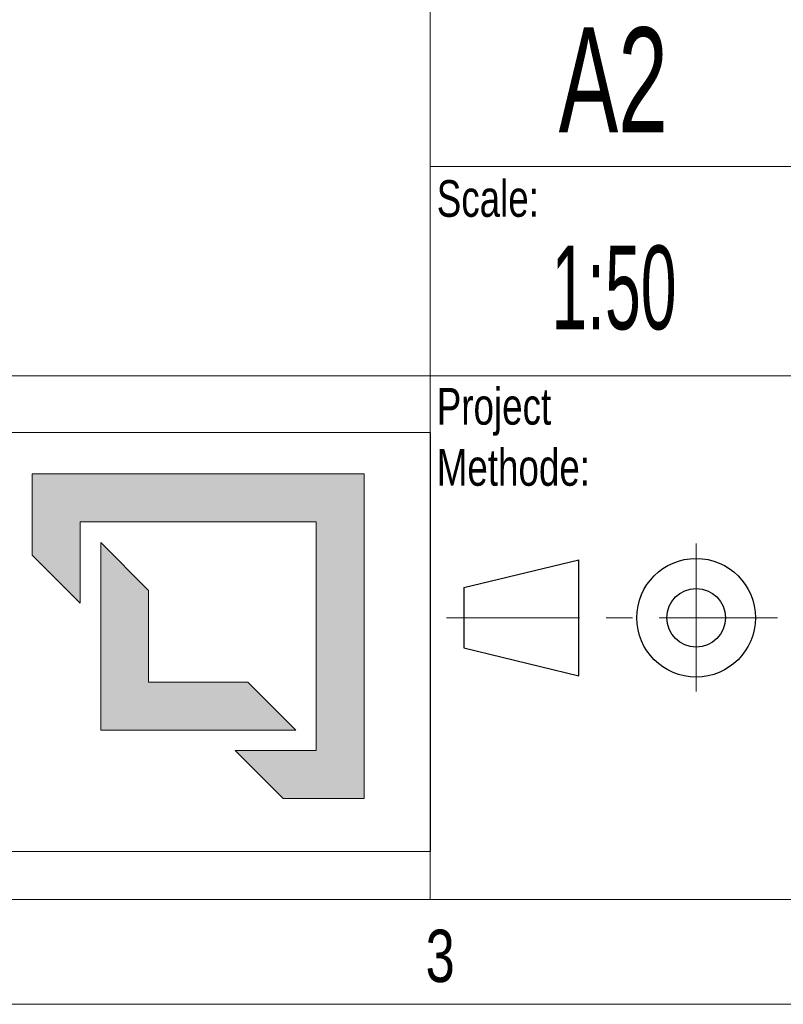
# Model space of a CAD drawing. Header units: millimetres. Extents: x 15 to 592, y 5 to 415.
# Tile 10 of 13: x 457 to 493, y 5 to 52. Entities that reach past the tile are written whole.
import ezdxf

# ---------------------------------------------------------------- set-up
doc = ezdxf.new("R2010")
doc.units = ezdxf.units.MM
doc.linetypes.add('CENTER', pattern=[10.16, 6.35, -1.27, 1.27, -1.27])
doc.linetypes.add('CENTERX2', pattern=[20.32, 12.7, -2.54, 2.54, -2.54])
doc.layers.add('SLD-0', color=179, linetype='Continuous')
doc.styles.add('SLDTEXTSTYLE0', font='TXT', dxfattribs={"width": 0.574367})
doc.styles.add('SLDTEXTSTYLE1', font='TXT', dxfattribs={"width": 0.638186})
doc.styles.add('SLDTEXTSTYLE2', font='TXT', dxfattribs={"width": 0.75})

# ---------------------------------------------------------------- blocks, each defined once
blk = doc.blocks.new('LOGO_sombreado')
at = {"linetype": 'Continuous'}
for points in [[(69.338, 18.023), (53.486, 18.023), (53.486, 14.148), (55.776, 11.858), (55.776, 15.733), (67.048, 15.733), (67.048, 4.812), (63.173, 4.812), (65.463, 2.523), (69.338, 2.523)], [(59.044, 12.465), (56.754, 14.754), (56.754, 5.791), (66.07, 5.791), (63.78, 8.081), (59.044, 8.081)]]:
    blk.add_hatch(color=7, dxfattribs=at).paths.add_polyline_path(points, flags=0)
at = {"color": 7, "linetype": 'Continuous', "lineweight": 18}
for p, q in [((0, 20), (72.5, 20)), ((72.5, 20), (72.502, 20.001)), ((72.5, 20), (72.5, 0)), ((53.486, 14.148), (53.486, 18.023)), ((53.486, 18.023), (69.338, 18.023)), ((69.338, 18.023), (69.338, 2.523)), ((67.048, 15.733), (55.776, 15.733)), ((55.776, 15.733), (55.776, 11.858)), ((67.048, 4.812), (67.048, 15.733)), ((56.754, 5.791), (56.754, 14.754)), ((56.754, 14.754), (59.044, 12.465)), ((55.776, 11.858), (53.486, 14.148)), ((59.044, 12.465), (59.044, 8.081)), ((59.044, 8.081), (63.78, 8.081)), ((63.78, 8.081), (66.07, 5.791)), ((66.07, 5.791), (56.754, 5.791)), ((65.463, 2.523), (63.173, 4.812)), ((63.173, 4.812), (67.048, 4.812)), ((69.338, 2.523), (65.463, 2.523)), ((0, 0), (72.5, 0))]:
    blk.add_line(p, q, dxfattribs=at)

msp = doc.modelspace()

# ---------------------------------------------------------------- linework, layer by layer
at = {"color": 7, "linetype": 'Continuous', "lineweight": 18}
for p, q in [((476.5, 55), (476.5, 35)), ((476.5, 45), (494, 45)), ((404, 35), (494, 35)), ((476.5, 35), (476.5, 10)), ((584, 10), (20, 10)), ((404, 10), (584, 10)), ((589, 5), (15, 5))]:
    msp.add_line(p, q, dxfattribs=at)
at = {"color": 7, "linetype": 'CENTERX2', "lineweight": 18}
msp.add_line((489.1946367, 27.0056488), (489.1946367, 19.9298376), dxfattribs=at)
at = {"color": 7, "linetype": 'Continuous', "lineweight": 25}
for p, q in [((478.1060334, 24.8924032), (483.5909742, 26.2220858)), ((483.5909742, 20.6896563), (483.5909742, 26.2220858)), ((478.1060334, 24.8924032), (478.1060334, 22.0193389)), ((478.1060334, 22.0193389), (483.5909742, 20.6896563))]:
    msp.add_line(p, q, dxfattribs=at)
at = {"color": 7, "linetype": 'CENTER', "lineweight": 18}
msp.add_line((477.2749817, 23.4558711), (493.0887073, 23.4558711), dxfattribs=at)
at = {"color": 7, "linetype": 'Continuous', "lineweight": 25}
for radius in [2.8311819, 1.4009156]:
    msp.add_circle((489.1946367, 23.4558711), radius, dxfattribs=at)

# ---------------------------------------------------------------- block references
at = {"color": 7, "linetype": 'Continuous'}
msp.add_blockref('LOGO_sombreado', (404.0096253, 12.2979639), dxfattribs=at)

# ---------------------------------------------------------------- texts
at = {"color": 7, "linetype": 'Continuous', "lineweight": 0, "style": 'SLDTEXTSTYLE2'}
for s, insert, char_height, attachment_point in [('Scale:', (476.8120109, 44.3477026), 1.75, 1), ('Project^JMethode:', (476.8120109, 34.4246145), 1.75, 1), ('3', (476.9748264, 8.5626692), 2.5, 2)]:
    msp.add_mtext(s, dxfattribs=dict(at, insert=insert, char_height=char_height, attachment_point=attachment_point))
at = {"layer": 'SLD-0', "color": 7, "attachment_point": 2}
for s, insert, char_height, style in [('A2', (485.2428337, 51.636635), 5, 'SLDTEXTSTYLE1'), ('1:50', (485.2722117, 41.2254393), 4, 'SLDTEXTSTYLE0')]:
    msp.add_mtext(s, dxfattribs=dict(at, insert=insert, char_height=char_height, style=style))

doc.saveas('drawing.dxf')
